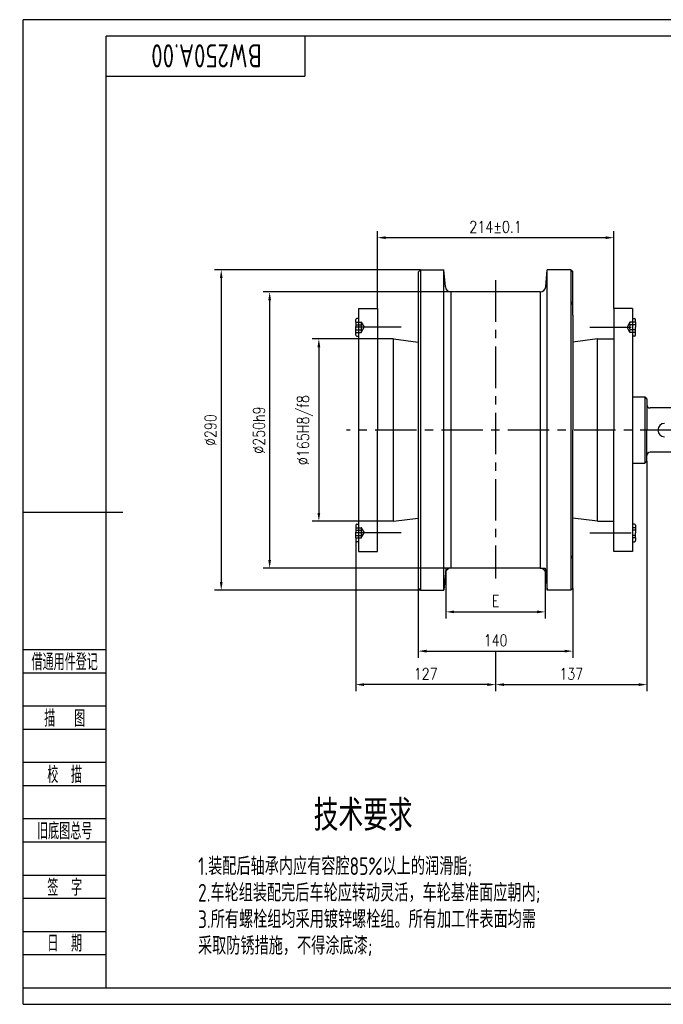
# Model space of a CAD drawing. Header units: millimetres. Extents: x -78 to 1185, y -15 to 876.
# Tile 1 of 9: x -78 to 504, y -15 to 876. Entities that reach past the tile are written whole.
import ezdxf
from ezdxf.enums import TextEntityAlignment as Align

# ---------------------------------------------------------------- set-up
doc = ezdxf.new("R2010")
doc.units = ezdxf.units.MM
doc.header["$LTSCALE"] = 30
doc.linetypes.add('CENTER', pattern=[2, 1.25, -0.25, 0.25, -0.25])
doc.linetypes.add('DASHED', pattern=[0.75, 0.5, -0.25])
for name, color, linetype in [('1轮廓实线层', 7, 'Continuous'), ('2细线层', 4, 'Continuous'), ('3中心线层', 1, 'CENTER'), ('4虚线层', 6, 'DASHED'), ('6文字层', 3, 'Continuous'), ('7标注层', 4, 'Continuous'), ('图框层', 7, 'Continuous')]:
    doc.layers.add(name, color=color, linetype=linetype)
doc.styles.add('PC_TEXTSTYLE', font='isocp.shx', dxfattribs={"width": 0.8, "bigfont": 'hzfs.shx'})
doc.styles.add('TH_GBDIM', font='romans.shx', dxfattribs={"width": 0.8, "bigfont": 'gbcbig.shx'})
doc.dimstyles.new('TH_GBDIM', dxfattribs={"dimscale": 3, "dimtxt": 3.5, "dimasz": 2.5, "dimexe": 2, "dimexo": 0, "dimgap": 1.5, "dimtad": 1, "dimdec": 0, "dimzin": 12, "dimdsep": 46, "dimtxsty": 'TH_GBDIM', "dimcen": 2.5, "dimclrd": 130, "dimclre": 130, "dimclrt": 3, "dimadec": 0, "dimazin": 0, "dimtfac": 0.714286, "dimtdec": 0, "dimtmove": 0, "dimatfit": 3, "dimfxl": 1, "dimtzin": 0, "dimlwd": -1, "dimlwe": -1, "dimarcsym": 0})

# ---------------------------------------------------------------- blocks, each defined once
blk = doc.blocks.new('*D5')
at = {"layer": '1轮廓实线层', "color": 130}
for p, q in [((245.57, 587.12), (186.59, 587.12)), ((192.59, 579.62), (192.59, 429.62)), ((245.57, 422.12), (186.59, 422.12))]:
    blk.add_line(p, q, dxfattribs=at)
for points in [[(191.34, 579.62), (193.84, 579.62), (192.59, 587.12)], [(191.34, 429.62), (193.84, 429.62), (192.59, 422.12)]]:
    blk.add_solid(points, dxfattribs=at)
at = {"layer": 'Defpoints', "color": 0}
for p in [(245.57, 587.12), (192.59, 422.12), (245.57, 422.12)]:
    blk.add_point(p, dxfattribs=at)
at = {"layer": '1轮廓实线层', "color": 3, "insert": (180.09, 504.62), "char_height": 10.5, "attachment_point": 5, "rotation": 90, "style": 'TH_GBDIM'}
blk.add_mtext('{%%c165}{}{H8/f8}', dxfattribs=at)
blk = doc.blocks.new('*D6')
at = {"layer": '1轮廓实线层', "color": 130}
for p, q in [((312.12, 629.62), (142.04, 629.62)), ((148.04, 622.12), (148.04, 387.12)), ((307.54, 379.62), (142.04, 379.62))]:
    blk.add_line(p, q, dxfattribs=at)
for points in [[(146.79, 622.12), (149.29, 622.12), (148.04, 629.62)], [(146.79, 387.12), (149.29, 387.12), (148.04, 379.62)]]:
    blk.add_solid(points, dxfattribs=at)
at = {"layer": 'Defpoints', "color": 0}
for p in [(312.12, 629.62), (148.04, 379.62), (307.54, 379.62)]:
    blk.add_point(p, dxfattribs=at)
at = {"layer": '1轮廓实线层', "color": 3, "insert": (138.29, 504.62), "char_height": 10.5, "attachment_point": 5, "rotation": 90, "style": 'TH_GBDIM'}
blk.add_mtext('{%%c250}{}{h9}', dxfattribs=at)
blk = doc.blocks.new('*D7')
at = {"layer": '1轮廓实线层', "color": 130}
for p, q in [((284.54, 649.62), (98.23, 649.62)), ((104.23, 642.12), (104.23, 367.12)), ((284.54, 359.62), (98.23, 359.62))]:
    blk.add_line(p, q, dxfattribs=at)
for points in [[(102.98, 642.12), (105.48, 642.12), (104.23, 649.62)], [(102.98, 367.12), (105.48, 367.12), (104.23, 359.62)]]:
    blk.add_solid(points, dxfattribs=at)
at = {"layer": 'Defpoints', "color": 0}
for p in [(284.54, 649.62), (104.23, 359.62), (284.54, 359.62)]:
    blk.add_point(p, dxfattribs=at)
at = {"layer": '1轮廓实线层', "color": 3, "insert": (94.48, 504.62), "char_height": 10.5, "attachment_point": 5, "rotation": 90, "style": 'TH_GBDIM'}
blk.add_mtext('{%%c290}{}{}', dxfattribs=at)
blk = doc.blocks.new('*D8')
at = {"layer": '1轮廓实线层', "color": 130}
for p, q in [((307.54, 379.62), (307.54, 334.11)), ((397.54, 379.62), (397.54, 334.11)), ((315.04, 340.11), (390.04, 340.11))]:
    blk.add_line(p, q, dxfattribs=at)
for points in [[(315.04, 341.36), (315.04, 338.86), (307.54, 340.11)], [(390.04, 341.36), (390.04, 338.86), (397.54, 340.11)]]:
    blk.add_solid(points, dxfattribs=at)
at = {"layer": 'Defpoints', "color": 0}
for p in [(307.54, 379.62), (397.54, 379.62), (397.54, 340.11)]:
    blk.add_point(p, dxfattribs=at)
at = {"layer": '1轮廓实线层', "color": 3, "insert": (352.54, 349.86), "char_height": 10.5, "attachment_point": 5, "style": 'TH_GBDIM'}
blk.add_mtext('{E}{}{}', dxfattribs=at)
blk = doc.blocks.new('*D9')
at = {"layer": '1轮廓实线层', "color": 130}
for p, q in [((282.54, 361.62), (282.54, 298.6)), ((422.54, 361.62), (422.54, 298.6)), ((290.04, 304.6), (415.04, 304.6))]:
    blk.add_line(p, q, dxfattribs=at)
for points in [[(290.04, 305.85), (290.04, 303.35), (282.54, 304.6)], [(415.04, 305.85), (415.04, 303.35), (422.54, 304.6)]]:
    blk.add_solid(points, dxfattribs=at)
at = {"layer": 'Defpoints', "color": 0}
for p in [(282.54, 361.62), (422.54, 361.62), (422.54, 304.6)]:
    blk.add_point(p, dxfattribs=at)
at = {"layer": '1轮廓实线层', "color": 3, "insert": (352.54, 314.35), "char_height": 10.5, "attachment_point": 5, "style": 'TH_GBDIM'}
blk.add_mtext('140', dxfattribs=at)
blk = doc.blocks.new('*D10')
at = {"layer": '1轮廓实线层', "color": 130}
for p, q in [((489.54, 476.62), (489.54, 268.31)), ((352.57, 304.6), (352.57, 268.31)), ((360.07, 274.31), (482.04, 274.31))]:
    blk.add_line(p, q, dxfattribs=at)
for points in [[(360.07, 275.56), (360.07, 273.06), (352.57, 274.31)], [(482.04, 275.56), (482.04, 273.06), (489.54, 274.31)]]:
    blk.add_solid(points, dxfattribs=at)
at = {"layer": 'Defpoints', "color": 0}
for p in [(489.54, 476.62), (352.57, 304.6), (489.54, 274.31)]:
    blk.add_point(p, dxfattribs=at)
at = {"layer": '1轮廓实线层', "color": 3, "insert": (421.05, 284.06), "char_height": 10.5, "attachment_point": 5, "style": 'TH_GBDIM'}
blk.add_mtext('137', dxfattribs=at)
blk = doc.blocks.new('*D11')
at = {"layer": '1轮廓实线层', "color": 130}
for p, q in [((225.97, 404.62), (225.97, 268.31)), ((352.57, 304.6), (352.57, 268.31)), ((345.07, 274.31), (233.47, 274.31))]:
    blk.add_line(p, q, dxfattribs=at)
for points in [[(233.47, 275.56), (233.47, 273.06), (225.97, 274.31)], [(345.07, 275.56), (345.07, 273.06), (352.57, 274.31)]]:
    blk.add_solid(points, dxfattribs=at)
at = {"layer": 'Defpoints', "color": 0}
for p in [(225.97, 404.62), (352.57, 304.6), (225.97, 274.31)]:
    blk.add_point(p, dxfattribs=at)
at = {"layer": '1轮廓实线层', "color": 3, "insert": (289.27, 284.06), "char_height": 10.5, "attachment_point": 5, "style": 'TH_GBDIM'}
blk.add_mtext('127', dxfattribs=at)
blk = doc.blocks.new('*D12')
at = {"layer": '1轮廓实线层', "color": 130}
for p, q in [((245.57, 614.62), (245.57, 684.74)), ((452.07, 678.74), (253.07, 678.74)), ((459.57, 614.62), (459.57, 684.74))]:
    blk.add_line(p, q, dxfattribs=at)
for points in [[(253.07, 679.99), (253.07, 677.49), (245.57, 678.74)], [(452.07, 679.99), (452.07, 677.49), (459.57, 678.74)]]:
    blk.add_solid(points, dxfattribs=at)
at = {"layer": 'Defpoints', "color": 0}
for p in [(245.57, 678.74), (245.57, 614.62), (459.57, 614.62)]:
    blk.add_point(p, dxfattribs=at)
at = {"layer": '1轮廓实线层', "color": 3, "insert": (352.57, 688.49), "char_height": 10.5, "attachment_point": 5, "style": 'TH_GBDIM'}
blk.add_mtext('{214}{}{%%p0.1}', dxfattribs=at)
blk = doc.blocks.new('PC_FJL_BLOCK')
at = {"layer": '2细线层'}
for p, q in [((-25, 102), (0, 102)), ((-25, 95), (0, 95)), ((-25, 85), (0, 85)), ((-25, 78), (0, 78)), ((-25, 68), (0, 68)), ((-25, 61), (0, 61)), ((-25, 51), (0, 51)), ((-25, 44), (0, 44)), ((-25, 34), (0, 34)), ((-25, 27), (0, 27)), ((-25, 17), (0, 17)), ((-25, 10), (0, 10)), ((-25, 0), (0, 0))]:
    blk.add_line(p, q, dxfattribs=at)
at = {"layer": '6文字层', "color": 3, "style": 'PC_TEXTSTYLE'}
for s, width, p in [('借通用件登记', 0.667, (-12.5, 98.5)), ('描   图', 0.6667, (-12.5, 81.5)), ('校  描', 0.667, (-12.5, 64.5)), ('旧底图总号', 0.667, (-12.5, 47.5)), ('签  字', 0.667, (-12.5, 30.5)), ('日  期', 0.667, (-12.49, 13.6))]:
    blk.add_text(s, height=5, dxfattribs=dict(at, width=width)).set_placement(p, align=Align.MIDDLE)
at = {"layer": '6文字层', "style": 'PC_TEXTSTYLE'}
for tag, width, p, p2 in [('借通用件登记', 0.671328, (-23.44, 86.36), (-1.25, 86.36)), ('描图', 2.120922, (-23.44, 69.36), (-1.25, 69.36)), ('校图', 2.149976, (-23.75, 52.06), (-1.25, 52.06)), ('旧底图总号', 0.761452, (-22.84, 35.67), (-1.86, 35.67)), ('签字', 2.026939, (-23.14, 18.37), (-1.56, 18.37)), ('日期', 1.89999, (-22.84, 1.37), (-2.17, 1.37))]:
    blk.add_attdef(tag, text='', height=5, dxfattribs=dict(at, width=width)).set_placement(p, p2, align=Align.FIT)
blk = doc.blocks.new('PC_TYDH_BLOCK')
at = {"layer": '2细线层', "linetype": 'Continuous'}
for p in [(60, 0), (0, -12)]:
    blk.add_line(p, (60, -12), dxfattribs=at)
at = {"layer": '6文字层', "style": 'PC_TEXTSTYLE', "width": 1.815486}
blk.add_attdef('图样代号', text='', height=7, rotation=180, dxfattribs=at).set_placement((58.24, -2.4), (2.35, -2.4), align=Align.FIT)

msp = doc.modelspace()

# ---------------------------------------------------------------- linework, layer by layer
for p, q in [((284.54, 649.62), (282.54, 647.62)), ((282.54, 647.62), (282.54, 504.62)), ((284.54, 649.62), (305.79, 649.62)), ((307.14, 634.18), (305.79, 649.62)), ((397.94, 634.18), (399.29, 649.62)), ((420.54, 649.62), (399.29, 649.62)), ((420.54, 649.62), (422.54, 647.62)), ((422.54, 608.76), (422.54, 647.62)), ((392.96, 629.62), (312.12, 629.62)), ((228.57, 614.62), (245.57, 614.62)), ((228.57, 614.62), (228.57, 411.62)), ((245.57, 614.62), (245.57, 504.62)), ((476.57, 614.62), (459.57, 614.62)), ((459.57, 614.62), (459.57, 504.62)), ((476.57, 614.62), (476.57, 597.62)), ((476.57, 597.62), (476.57, 504.62)), ((260.18, 587.12), (245.57, 587.12)), ((260.18, 587.12), (282.54, 584.25)), ((444.95, 587.12), (422.54, 584.24)), ((444.95, 587.12), (459.57, 587.12)), ((476.57, 534.62), (487.54, 534.62)), ((487.54, 534.62), (489.54, 532.62)), ((487.54, 534.62), (487.54, 474.62)), ((489.54, 532.62), (489.54, 504.62)), ((632.54, 524.62), (492.54, 524.62)), ((245.57, 411.62), (245.57, 504.62)), ((282.54, 504.62), (282.54, 361.62)), ((422.54, 361.62), (422.54, 504.62)), ((459.57, 394.62), (459.57, 504.62)), ((476.57, 504.62), (476.57, 411.62)), ((489.54, 476.62), (489.54, 504.62)), ((632.54, 484.62), (492.54, 484.62)), ((476.57, 474.62), (487.54, 474.62)), ((487.54, 474.62), (489.54, 476.62)), ((260.18, 422.12), (245.57, 422.12)), ((260.18, 422.12), (282.54, 424.99)), ((444.95, 422.12), (422.54, 424.99)), ((444.95, 422.12), (459.57, 422.12)), ((228.57, 411.62), (228.57, 394.62)), ((245.57, 394.62), (245.57, 411.62)), ((476.57, 411.62), (476.57, 394.62)), ((228.57, 394.62), (245.57, 394.62)), ((476.57, 394.62), (459.57, 394.62)), ((307.14, 375.05), (305.79, 359.62)), ((392.96, 379.62), (312.12, 379.62)), ((397.94, 375.05), (399.29, 359.62)), ((284.54, 359.62), (282.54, 361.62)), ((284.54, 359.62), (305.79, 359.62)), ((420.54, 359.62), (399.29, 359.62)), ((420.54, 359.62), (422.54, 361.62))]:
    msp.add_line(p, q)
for centre, radius, start, end in [((312.12, 634.62), 5, 185, 270), ((392.96, 634.62), 5, 270, 355), ((492.54, 527.62), 3, 180, 270), ((505.54, 504.62), 6, 90, 270), ((492.54, 481.62), 3, 90, 180), ((312.12, 374.62), 5, 90, 175), ((392.96, 374.62), 5, 5, 90)]:
    msp.add_arc(centre, radius, start, end)
at = {"layer": '1轮廓实线层'}
for p, q in [((284.54, 649.62), (284.54, 359.62)), ((305.79, 359.62), (305.79, 649.62)), ((399.35, 359.62), (399.35, 649.62)), ((420.6, 649.62), (420.6, 359.62)), ((312.12, 629.62), (312.12, 379.62)), ((393.02, 629.62), (393.02, 379.62)), ((422.54, 608.76), (422.54, 504.62)), ((225.97, 602.19), (225.97, 604.62)), ((225.97, 602.19), (225.97, 597.62)), ((225.97, 590.62), (225.97, 597.62)), ((228.57, 605.62), (226.97, 605.62)), ((476.57, 605.62), (478.17, 605.62)), ((479.17, 602.19), (479.17, 604.62)), ((479.17, 602.19), (479.17, 597.62)), ((479.17, 590.62), (479.17, 597.62)), ((226.97, 589.62), (228.57, 589.62)), ((478.17, 589.62), (476.57, 589.62)), ((260.18, 422.12), (260.18, 587.12)), ((444.95, 422.12), (444.95, 587.12)), ((-75, 430.5), (15, 430.5)), ((226.97, 419.62), (228.57, 419.62)), ((478.17, 419.62), (476.57, 419.62)), ((225.97, 418.62), (225.97, 411.62)), ((225.97, 407.04), (225.97, 411.62)), ((479.17, 418.62), (479.17, 411.62)), ((479.17, 407.04), (479.17, 411.62)), ((225.97, 407.04), (225.97, 404.62)), ((228.57, 403.62), (226.97, 403.62)), ((476.57, 403.62), (478.17, 403.62)), ((479.17, 407.04), (479.17, 404.62))]:
    msp.add_line(p, q, dxfattribs=at)
for centre, start, end in [((226.97, 604.62), 90, 180), ((478.17, 604.62), 0, 90), ((226.97, 590.62), 180, 270), ((478.17, 590.62), 270, 0), ((226.97, 418.62), 90, 180), ((478.17, 418.62), 360, 90), ((226.97, 404.62), 180, 270), ((478.17, 404.62), 270, 360)]:
    msp.add_arc(centre, 1, start, end, dxfattribs=at)
at = {"layer": '2细线层'}
for p, q in [((-75, -15), (-75, 876)), ((1185, 876), (-75, 876)), ((307.54, 379.62), (307.14, 375.05)), ((312.12, 379.62), (307.54, 379.62)), ((392.96, 379.62), (397.54, 379.62)), ((397.54, 379.62), (397.94, 375.05)), ((-75, -15), (1185, -15))]:
    msp.add_line(p, q, dxfattribs=at)
at = {"layer": '3中心线层'}
for p, q in [((352.57, 640.21), (352.57, 370.45)), ((249.82, 597.62), (225.37, 597.62)), ((267.2, 597.62), (225.37, 597.62)), ((437.94, 597.62), (479.76, 597.62)), ((641.06, 504.62), (217.48, 504.62)), ((249.82, 411.62), (225.37, 411.62)), ((267.2, 411.62), (225.37, 411.62)), ((437.94, 411.62), (479.76, 411.62))]:
    msp.add_line(p, q, dxfattribs=at)
at = {"layer": '4虚线层'}
for p, q in [((422.54, 621.12), (421.04, 619.62)), ((422.54, 618.12), (421.04, 619.62)), ((225.97, 602.19), (230.97, 602.19)), ((225.97, 599.91), (230.97, 599.91)), ((230.97, 602.19), (233.61, 597.62)), ((230.97, 593.04), (233.61, 597.62)), ((474.17, 602.19), (471.53, 597.62)), ((474.17, 593.04), (471.53, 597.62)), ((479.17, 602.19), (474.17, 602.19)), ((479.17, 599.91), (474.17, 599.91)), ((225.97, 595.33), (230.97, 595.33)), ((225.97, 593.04), (230.97, 593.04)), ((479.17, 595.33), (474.17, 595.33)), ((479.17, 593.04), (474.17, 593.04)), ((225.97, 416.19), (230.97, 416.19)), ((225.97, 413.91), (230.97, 413.91)), ((230.97, 416.19), (233.61, 411.62)), ((230.97, 407.04), (233.61, 411.62)), ((479.17, 416.19), (476.57, 416.19)), ((479.17, 413.91), (476.57, 413.91)), ((225.97, 409.33), (230.97, 409.33)), ((225.97, 407.04), (230.97, 407.04)), ((479.17, 409.33), (476.57, 409.33)), ((479.17, 407.04), (476.57, 407.04)), ((422.54, 391.12), (421.04, 389.62)), ((422.54, 388.12), (421.04, 389.62))]:
    msp.add_line(p, q, dxfattribs=at)
for centre, radius, start, end in [((228.99, 601.05), 2.29, 330, 30), ((223.77, 597.62), 7.55, 342.3603, 17.6397), ((481.36, 597.62), 7.55, 162.3603, 197.6397), ((476.15, 601.05), 2.29, 150, 210), ((228.99, 594.19), 2.29, 330, 30), ((476.15, 594.19), 2.29, 150, 210), ((228.99, 415.05), 2.29, 330, 30), ((223.77, 411.62), 7.55, 342.3603, 17.6397), ((228.99, 408.19), 2.29, 330, 30)]:
    msp.add_arc(centre, radius, start, end, dxfattribs=at)
at = {"layer": '7标注层'}
msp.add_point((0, 0), dxfattribs=at)
at = {"layer": '图框层'}
for p, q in [((0, 0), (0, 861)), ((1170, 861), (0, 861)), ((0, 0), (1170, 0))]:
    msp.add_line(p, q, dxfattribs=at)

# ---------------------------------------------------------------- block references
ref = msp.add_blockref('PC_TYDH_BLOCK', (0, 861), dxfattribs=dict(at, xscale=3, yscale=3, zscale=3))
ref.add_attrib('图样代号', 'BW250A.00', dxfattribs={"layer": '6文字层', "height": 21, "rotation": 180, "style": 'PC_TEXTSTYLE', "width": 0.8}).set_placement((90.88, 853.79), align=Align.CENTER)
at = {"layer": '图框层', "xscale": 3, "yscale": 3, "zscale": 3}
msp.add_blockref('PC_FJL_BLOCK', (0, 0), dxfattribs=at)

# ---------------------------------------------------------------- texts
at = {"layer": '6文字层', "style": 'PC_TEXTSTYLE', "width": 0.8}
msp.add_text('技术要求', height=28, dxfattribs=at).set_placement((232.7, 169.99), align=Align.TOP_CENTER)
for s, p in [('1.装配后轴承内应有容腔85%以上的润滑脂;', (83.21, 117.99)), ('2.车轮组装配完后车轮应转动灵活，车轮基准面应朝内;', (83.21, 93.99)), ('3.所有螺栓组均采用镀锌螺栓组。所有加工件表面均需', (83.21, 69.99)), ('采取防锈措施，不得涂底漆;', (83.21, 45.99))]:
    msp.add_text(s, height=16, dxfattribs=at).set_placement(p, align=Align.TOP_LEFT)

# ---------------------------------------------------------------- dimensions: what is measured, and where the dimension line sits
at = {"layer": '1轮廓实线层'}
for base, p1, p2, text, picture, middle in [((245.57, 678.74), (459.57, 614.62), (245.57, 614.62), '{<>}{}{%%p0.1}', '*D12', (352.57, 688.49)), ((397.54, 340.11), (307.54, 379.62), (397.54, 379.62), '{E}{}{}', '*D8', (352.54, 349.86))]:
    dim = msp.add_linear_dim(base=base, p1=p1, p2=p2, text=text, dimstyle='TH_GBDIM', override={"dimgap": 1.5, "dimtad": 1, "dimjust": 0, "dimdec": 0, "dimlfac": 1, "dimse1": 0, "dimse2": 0, "dimsd1": 0, "dimsd2": 0}, dxfattribs=at)
    dim.commit()
    dim.dimension.update_dxf_attribs({"geometry": picture, "text_midpoint": middle})
for base, p1, p2, text, picture, middle in [((104.23, 359.62), (284.54, 649.62), (284.54, 359.62), '{%%c<>}{}{}', '*D7', (94.48, 504.62)), ((148.04, 379.62), (312.12, 629.62), (307.54, 379.62), '{%%c<>}{}{h9}', '*D6', (138.29, 504.62)), ((192.59, 422.12), (245.57, 587.12), (245.57, 422.12), '{%%c<>}{}{H8/f8}', '*D5', (180.09, 504.62))]:
    dim = msp.add_linear_dim(base=base, p1=p1, p2=p2, angle=90, text=text, dimstyle='TH_GBDIM', override={"dimgap": 1.5, "dimtad": 1, "dimjust": 0, "dimdec": 0, "dimlfac": 1, "dimse1": 0, "dimse2": 0, "dimsd1": 0, "dimsd2": 0}, dxfattribs=at)
    dim.commit()
    dim.dimension.update_dxf_attribs({"geometry": picture, "text_midpoint": middle})
for base, p1, p2, picture, middle in [((489.54, 274.31), (352.57, 304.6), (489.54, 476.62), '*D10', (421.05, 284.06)), ((225.97, 274.31), (352.57, 304.6), (225.97, 404.62), '*D11', (289.27, 284.06)), ((422.54, 304.6), (282.54, 361.62), (422.54, 361.62), '*D9', (352.54, 314.35))]:
    dim = msp.add_linear_dim(base=base, p1=p1, p2=p2, dimstyle='TH_GBDIM', dxfattribs=at)
    dim.commit()
    dim.dimension.update_dxf_attribs({"geometry": picture, "text_midpoint": middle})

doc.saveas('drawing.dxf')
